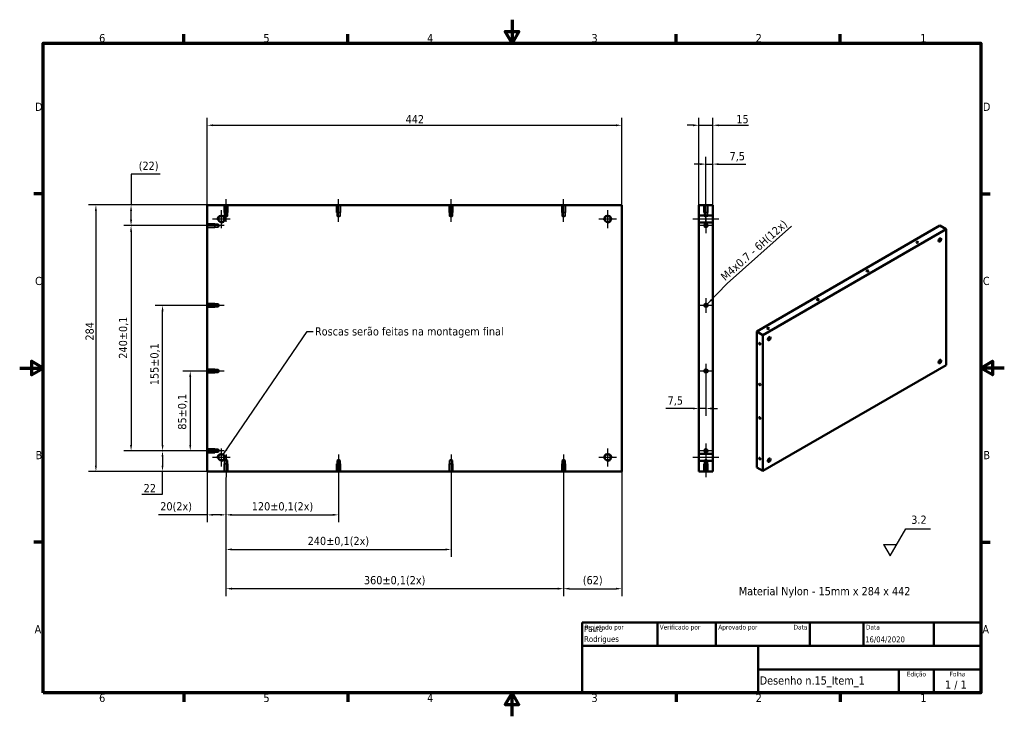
# Model space of a CAD drawing. Header units: millimetres. Extents: x 0 to 1050, y 0 to 743.
import ezdxf
from ezdxf.enums import TextEntityAlignment as Align

# ---------------------------------------------------------------- set-up
doc = ezdxf.new("R2010")
doc.units = ezdxf.units.MM
doc.header["$LTSCALE"] = 2.5
for name, color, linetype, lineweight in [('Borda (ISO)', 7, 'Continuous', 70), ('Dimensão (ISO)', 7, 'Continuous', 25), ('Estreito visível (ISO)', 7, 'Continuous', 35), ('Linha de centro (ISO)', 7, 'Continuous', 25), ('Marca de centro (ISO)', 7, 'Continuous', 25), ('Oculto (ISO)', 7, 'Continuous', 35), ('Símbolo (ISO)', 7, 'Continuous', 25), ('Título (ISO)', 7, 'Continuous', 50), ('Visível (ISO)', 7, 'Continuous', 50)]:
    doc.layers.add(name, color=color, linetype=linetype, lineweight=lineweight)
doc.styles.add('Estilo de texto13', font='tahoma.ttf')
doc.styles.add('Estilo de texto14', font='tahoma.ttf')
doc.styles.add('Texto da nota (ISO)', font='tahoma.ttf')
doc.dimstyles.new('Padrão (ISO)', dxfattribs={"dimscale": 2.5, "dimtxt": 3.5, "dimasz": 2.5, "dimexe": 3.175, "dimexo": 0, "dimgap": 0.762, "dimtad": 1, "dimrnd": 1e-08, "dimzin": 0, "dimtxsty": 'Texto da nota (ISO)', "dimcen": 0.09, "dimdle": 10, "dimclrd": 256, "dimclre": 256, "dimclrt": 256, "dimazin": 0, "dimtfac": 1.001486, "dimtmove": 0, "dimatfit": 3, "dimfxl": 1, "dimtolj": 1, "dimtzin": 0, "dimlwd": -1, "dimlwe": -1, "dimarcsym": 0})
doc.dimstyles.new('Padrão (ISO)$7', dxfattribs={"dimscale": 2.5, "dimtxt": 3.5, "dimasz": 2.5, "dimexe": 3.175, "dimexo": 0, "dimgap": 0.762, "dimtad": 1, "dimrnd": 1e-08, "dimzin": 0, "dimtxsty": 'Texto da nota (ISO)', "dimcen": 0.09, "dimdle": 10, "dimclrd": 256, "dimclre": 256, "dimclrt": 256, "dimazin": 0, "dimtfac": 1.001486, "dimtmove": 0, "dimatfit": 3, "dimfxl": 1, "dimtolj": 1, "dimtzin": 0, "dimlwd": -1, "dimlwe": -1, "dimarcsym": 0})
doc.dimstyles.new('Padrão - Método 1b (ISO)$7', dxfattribs={"dimscale": 2.5, "dimtxt": 3.5, "dimasz": 2.5, "dimexe": 3.175, "dimexo": 0, "dimgap": 0.762, "dimtad": 1, "dimtoh": 1, "dimrnd": 1e-08, "dimtxsty": 'Texto da nota (ISO)', "dimcen": 0.09, "dimdle": 10, "dimclrd": 256, "dimclre": 256, "dimclrt": 256, "dimazin": 2, "dimtfac": 1, "dimtmove": 0, "dimatfit": 3, "dimfxl": 1, "dimtolj": 1, "dimlwd": -1, "dimlwe": -1, "dimarcsym": 0})

# ---------------------------------------------------------------- blocks, each defined once
blk = doc.blocks.new('Bordas Borda padrão')
at = {"layer": 'Borda (ISO)'}
for p, q in [((70, 287), (70, 290.9)), ((140, 287), (140, 290.9)), ((280, 287), (280, 290.9)), ((350, 287), (350, 290.9)), ((10, 222.75), (6.1, 222.75)), ((410, 222.75), (413.9, 222.75)), ((10, 74.25), (6.1, 74.25)), ((410, 74.25), (413.9, 74.25)), ((70, 10), (70, 6.1)), ((140, 10), (140, 6.1)), ((280, 10), (280, 6.1)), ((350, 10), (350, 6.1))]:
    blk.add_line(p, q, dxfattribs=at)
at = {"layer": 'Borda (ISO)', "flags": 128}
for points in [[(210, 297), (210, 287), (207.11, 292), (212.89, 292), (210, 287)], [(10, 10), (10, 287), (410, 287), (410, 10), (10, 10)], [(0, 148.5), (10, 148.5), (5, 151.39), (5, 145.61), (10, 148.5)], [(420, 148.5), (410, 148.5), (415, 151.39), (415, 145.61), (410, 148.5)], [(210, 0), (210, 10), (207.11, 5), (212.89, 5), (210, 10)]]:
    blk.add_lwpolyline(points, dxfattribs=at)
at = {"layer": 'Borda (ISO)', "char_height": 3.5, "attachment_point": 7, "style": 'Texto da nota (ISO)'}
for s, insert in [('6', (33.88, 287.33)), ('5', (103.98, 287.33)), ('4', (173.78, 287.4)), ('3', (243.91, 287.33)), ('2', (313.94, 287.4)), ('1', (384.21, 287.4)), ('D', (6.57, 258.13)), ('D', (410.87, 258.13)), ('C', (6.56, 183.81)), ('C', (410.86, 183.81)), ('B', (6.78, 109.63)), ('B', (411.08, 109.63)), ('A', (6.36, 35.38)), ('A', (410.66, 35.38)), ('6', (33.88, 6.03)), ('5', (103.98, 6.03)), ('4', (173.78, 6.1)), ('3', (243.91, 6.03)), ('2', (313.94, 6.1)), ('1', (384.21, 6.1))]:
    blk.add_mtext(s, dxfattribs=dict(at, insert=insert))
blk = doc.blocks.new('Blocos de títulos ISO')
at = {"layer": 'Título (ISO)'}
for p, q in [((270.07, 130), (100.07, 130)), ((100.07, 130), (100.07, 100)), ((132.07, 120), (132.07, 130)), ((157.07, 120), (157.07, 130)), ((197.07, 120), (197.07, 130)), ((220.07, 120), (220.07, 130)), ((250.07, 120), (250.07, 130)), ((270.07, 100), (270.07, 130)), ((100.07, 120), (270.07, 120)), ((175.07, 120), (175.07, 100)), ((270.07, 110), (175.07, 110)), ((235.07, 100), (235.07, 110)), ((250.07, 100), (250.07, 110)), ((100.07, 100), (270.07, 100))]:
    blk.add_line(p, q, dxfattribs=at)
at = {"layer": 'Título (ISO)', "style": 'Estilo de texto14'}
for s, p in [('Projetado por', (101.07, 129)), ('Verificado por', (133.07, 129)), ('Aprovado por', (158.07, 129)), ('Data', (221.07, 129))]:
    blk.add_text(s, height=2, dxfattribs=at).set_placement(p, align=Align.TOP_LEFT)
blk.add_text('Data', height=2, dxfattribs=at).set_placement((196.07, 129), align=Align.TOP_RIGHT)
for s, p in [('Edição', (242.57, 109)), ('Folha', (260.07, 109))]:
    blk.add_text(s, height=2, dxfattribs=at).set_placement(p, align=Align.TOP_CENTER)
at = {"layer": 'Título (ISO)', "style": 'Texto da nota (ISO)'}
blk.add_text('1 / 1 ', height=3.5, dxfattribs=at).set_placement((260.07, 103.5), align=Align.MIDDLE_CENTER)
at = {"layer": 'Título (ISO)'}
for tag, p, height, style in [('AUTOR_001', (100.82, 125.99), 2.5, 'Estilo de texto13'), ('AUTOR_002', (100.82, 121.71), 2.5, 'Estilo de texto13'), ('DATA_DE_CRIAÇÃO_001', (220.69, 121.54), 2.5, 'Estilo de texto13'), ('NÚMERO_DA_PEÇA_001', (175.72, 103.52), 3.5, 'Texto da nota (ISO)')]:
    blk.add_attdef(tag, p, '', height=height, dxfattribs=dict(at, style=style))
at = {"layer": 'Título (ISO)', "style": 'Estilo de texto13'}
for tag, p in [('VERIFICADO_POR', (133.07, 121)), ('APROVADO_POR_ENG.', (158.07, 121))]:
    blk.add_attdef(tag, text='', height=2.5, dxfattribs=at).set_placement(p, align=Align.BOTTOM_LEFT)
blk.add_attdef('DATA_DE_APROVAÇÃO_DA_ENG.', text='', height=2.5, dxfattribs=at).set_placement((196.07, 121), align=Align.BOTTOM_RIGHT)
at = {"layer": 'Título (ISO)', "style": 'Texto da nota (ISO)'}
for tag, p in [('TÍTULO', (222.57, 115)), ('EMPRESA', (137.41, 109.96)), ('NÚMERO_DE_REVISÃO', (242.57, 103.5))]:
    blk.add_attdef(tag, text='', height=3.5, dxfattribs=at).set_placement(p, align=Align.MIDDLE_CENTER)
blk = doc.blocks.new('*D5')
at = {"layer": 'Defpoints', "color": 0, "transparency": 16777216}
for p in [(200, 545), (81.3, 261), (200, 261)]:
    blk.add_point(p, dxfattribs=at)
at = {"layer": 'Dimensão (ISO)', "transparency": 16777216}
for p, q in [((200, 545), (73.3, 545)), ((81.3, 538.7), (81.3, 267.2)), ((200, 261), (73.3, 261))]:
    blk.add_line(p, q, dxfattribs=at)
for points in [[(80.2, 538.7), (82.3, 538.7), (81.3, 545)], [(80.2, 267.2), (82.3, 267.2), (81.3, 261)]]:
    blk.add_solid(points, dxfattribs=at)
at = {"layer": 'Dimensão (ISO)', "transparency": 16777216, "insert": (70.2, 400.5), "char_height": 8.75, "attachment_point": 1, "rotation": 90, "style": 'Texto da nota (ISO)'}
blk.add_mtext('\\A1;284', dxfattribs=at)
blk = doc.blocks.new('*D6')
at = {"layer": 'Defpoints', "color": 0, "transparency": 16777216}
for p in [(642, 630), (200, 545), (642, 545)]:
    blk.add_point(p, dxfattribs=at)
at = {"layer": 'Dimensão (ISO)', "transparency": 16777216}
for p, q in [((200, 545), (200, 637.9)), ((642, 545), (642, 637.9)), ((206.3, 630), (635.8, 630))]:
    blk.add_line(p, q, dxfattribs=at)
for points in [[(206.3, 631), (206.3, 628.9), (200, 630)], [(635.8, 631), (635.8, 628.9), (642, 630)]]:
    blk.add_solid(points, dxfattribs=at)
at = {"layer": 'Dimensão (ISO)', "transparency": 16777216, "insert": (411.5, 640.8), "char_height": 8.75, "attachment_point": 1, "style": 'Texto da nota (ISO)'}
blk.add_mtext('\\A1;442', dxfattribs=at)
blk = doc.blocks.new('*D7')
at = {"layer": 'Defpoints', "color": 0, "transparency": 16777216}
for p in [(739.2, 630), (724.2, 545), (739.2, 545)]:
    blk.add_point(p, dxfattribs=at)
at = {"layer": 'Dimensão (ISO)', "transparency": 16777216}
for p, q in [((724.2, 545), (724.2, 637.9)), ((739.2, 545), (739.2, 637.9)), ((718, 630), (711.7, 630)), ((724.2, 630), (739.2, 630)), ((745.5, 630), (777.3, 630))]:
    blk.add_line(p, q, dxfattribs=at)
for points in [[(718, 631), (718, 628.9), (724.2, 630)], [(745.5, 631), (745.5, 628.9), (739.2, 630)]]:
    blk.add_solid(points, dxfattribs=at)
at = {"layer": 'Dimensão (ISO)', "transparency": 16777216, "insert": (764.2, 640.9), "char_height": 8.75, "attachment_point": 1, "style": 'Texto da nota (ISO)'}
blk.add_mtext('\\A1;15', dxfattribs=at)
blk = doc.blocks.new('Identificador de textura de superfície1')
at = {"layer": 'Símbolo (ISO)'}
for p, q in [((371.32, 68.35), (378.03, 79.97)), ((378.03, 79.97), (388.53, 79.97)), ((368.49, 73.25), (371.32, 68.35)), ((368.49, 73.25), (374.15, 73.25))]:
    blk.add_line(p, q, dxfattribs=at)
at = {"layer": 'Símbolo (ISO)', "insert": (380.3, 82), "char_height": 3.5, "attachment_point": 7, "style": 'Texto da nota (ISO)'}
blk.add_mtext('3.2', dxfattribs=at)
blk = doc.blocks.new('*D9')
at = {"layer": 'Defpoints', "color": 0, "transparency": 16777216}
for p in [(193.8, 283), (152.3, 261), (200, 261)]:
    blk.add_point(p, dxfattribs=at)
at = {"layer": 'Dimensão (ISO)', "transparency": 16777216}
for p, q in [((193.8, 283), (144.4, 283)), ((152.3, 276.7), (152.3, 267.2)), ((200, 261), (144.4, 261)), ((152.3, 236.8), (152.3, 261)), ((130.3, 236.8), (152.3, 236.8))]:
    blk.add_line(p, q, dxfattribs=at)
for points in [[(151.3, 276.7), (153.3, 276.7), (152.3, 283)], [(151.3, 267.2), (153.3, 267.2), (152.3, 261)]]:
    blk.add_solid(points, dxfattribs=at)
at = {"layer": 'Dimensão (ISO)', "transparency": 16777216, "insert": (132.2, 247.6), "char_height": 8.75, "attachment_point": 1, "style": 'Texto da nota (ISO)'}
blk.add_mtext('\\A1;22', dxfattribs=at)
blk = doc.blocks.new('*D10')
at = {"layer": 'Defpoints', "color": 0, "transparency": 16777216}
for p in [(193.8, 368), (181.9, 283), (193.8, 283)]:
    blk.add_point(p, dxfattribs=at)
at = {"layer": 'Dimensão (ISO)', "transparency": 16777216}
for p, q in [((193.8, 368), (173.9, 368)), ((181.9, 361.7), (181.9, 289.2)), ((193.8, 283), (173.9, 283))]:
    blk.add_line(p, q, dxfattribs=at)
for points in [[(180.8, 361.7), (182.9, 361.7), (181.9, 368)], [(180.8, 289.2), (182.9, 289.2), (181.9, 283)]]:
    blk.add_solid(points, dxfattribs=at)
at = {"layer": 'Dimensão (ISO)', "transparency": 16777216, "insert": (168.8, 305.5), "char_height": 8.75, "attachment_point": 1, "rotation": 90, "style": 'Texto da nota (ISO)'}
blk.add_mtext('\\A1;85{\\H8.763;±0,1}', dxfattribs=at)
blk = doc.blocks.new('*D11')
at = {"layer": 'Defpoints', "color": 0, "transparency": 16777216}
for p in [(152.4, 438), (193.8, 438), (193.8, 283)]:
    blk.add_point(p, dxfattribs=at)
at = {"layer": 'Dimensão (ISO)', "transparency": 16777216}
for p, q in [((193.8, 438), (144.4, 438)), ((152.4, 289.2), (152.4, 431.7)), ((193.8, 283), (144.4, 283))]:
    blk.add_line(p, q, dxfattribs=at)
for points in [[(151.3, 431.7), (153.4, 431.7), (152.4, 438)], [(151.3, 289.2), (153.4, 289.2), (152.4, 283)]]:
    blk.add_solid(points, dxfattribs=at)
at = {"layer": 'Dimensão (ISO)', "transparency": 16777216, "insert": (139.3, 352.9), "char_height": 8.75, "attachment_point": 1, "rotation": 90, "style": 'Texto da nota (ISO)'}
blk.add_mtext('\\A1;155{\\H8.763;±0,1}', dxfattribs=at)
blk = doc.blocks.new('*D12')
at = {"layer": 'Defpoints', "color": 0, "transparency": 16777216}
for p in [(193.8, 523), (118.8, 283), (193.8, 283)]:
    blk.add_point(p, dxfattribs=at)
at = {"layer": 'Dimensão (ISO)', "transparency": 16777216}
for p, q in [((193.8, 523), (110.9, 523)), ((118.8, 516.7), (118.8, 289.2)), ((193.8, 283), (110.9, 283))]:
    blk.add_line(p, q, dxfattribs=at)
for points in [[(117.7, 516.7), (119.8, 516.7), (118.8, 523)], [(117.7, 289.2), (119.8, 289.2), (118.8, 283)]]:
    blk.add_solid(points, dxfattribs=at)
at = {"layer": 'Dimensão (ISO)', "transparency": 16777216, "insert": (105.8, 381.2), "char_height": 8.75, "attachment_point": 1, "rotation": 90, "style": 'Texto da nota (ISO)'}
blk.add_mtext('\\A1;240{\\H8.763;±0,1}', dxfattribs=at)
blk = doc.blocks.new('*D13')
at = {"layer": 'Defpoints', "color": 0, "transparency": 16777216}
for p in [(118.8, 545), (200, 545), (193.8, 523)]:
    blk.add_point(p, dxfattribs=at)
at = {"layer": 'Dimensão (ISO)', "transparency": 16777216}
for p, q in [((149.9, 577.7), (118.8, 577.7)), ((118.8, 577.7), (118.8, 545)), ((200, 545), (110.9, 545)), ((118.8, 529.2), (118.8, 538.7)), ((193.8, 523), (110.9, 523))]:
    blk.add_line(p, q, dxfattribs=at)
for points in [[(117.7, 538.7), (119.8, 538.7), (118.8, 545)], [(117.7, 529.2), (119.8, 529.2), (118.8, 523)]]:
    blk.add_solid(points, dxfattribs=at)
at = {"layer": 'Dimensão (ISO)', "transparency": 16777216, "insert": (126.9, 591.2), "char_height": 8.75, "attachment_point": 1, "style": 'Texto da nota (ISO)'}
blk.add_mtext('\\A1;(22)', dxfattribs=at)
blk = doc.blocks.new('*D14')
at = {"layer": 'Defpoints', "color": 0, "transparency": 16777216}
for p in [(200, 261), (220, 254.7), (200, 214.7)]:
    blk.add_point(p, dxfattribs=at)
at = {"layer": 'Dimensão (ISO)', "transparency": 16777216}
for p, q in [((200, 261), (200, 206.8)), ((220, 254.7), (220, 206.8)), ((200, 214.7), (148, 214.7)), ((213.8, 214.7), (206.3, 214.7))]:
    blk.add_line(p, q, dxfattribs=at)
for points in [[(206.3, 215.8), (206.3, 213.7), (200, 214.7)], [(213.8, 215.8), (213.8, 213.7), (220, 214.7)]]:
    blk.add_solid(points, dxfattribs=at)
at = {"layer": 'Dimensão (ISO)', "transparency": 16777216, "insert": (149.9, 228.2), "char_height": 8.75, "attachment_point": 1, "style": 'Texto da nota (ISO)'}
blk.add_mtext('\\A1;\\fTahoma|b0|i0;\\H8.7500;20(2x)', dxfattribs=at)
blk = doc.blocks.new('*D15')
at = {"layer": 'Defpoints', "color": 0, "transparency": 16777216}
for p in [(220, 254.7), (340, 254.7), (340, 214.7)]:
    blk.add_point(p, dxfattribs=at)
at = {"layer": 'Dimensão (ISO)', "transparency": 16777216}
for p, q in [((220, 254.7), (220, 206.8)), ((340, 254.7), (340, 206.8)), ((226.3, 214.7), (333.8, 214.7))]:
    blk.add_line(p, q, dxfattribs=at)
for points in [[(226.3, 215.8), (226.3, 213.7), (220, 214.7)], [(333.8, 215.8), (333.8, 213.7), (340, 214.7)]]:
    blk.add_solid(points, dxfattribs=at)
at = {"layer": 'Dimensão (ISO)', "transparency": 16777216, "insert": (247.5, 228.2), "char_height": 8.75, "attachment_point": 1, "style": 'Texto da nota (ISO)'}
blk.add_mtext('\\A1;\\fTahoma|b0|i0;\\H8.7500;120{\\H8.763;±0,1}(2x)', dxfattribs=at)
blk = doc.blocks.new('*D16')
at = {"layer": 'Defpoints', "color": 0, "transparency": 16777216}
for p in [(220, 254.7), (460, 254.7), (460, 177.8)]:
    blk.add_point(p, dxfattribs=at)
at = {"layer": 'Dimensão (ISO)', "transparency": 16777216}
for p, q in [((220, 254.7), (220, 169.9)), ((460, 254.7), (460, 169.9)), ((226.3, 177.8), (453.8, 177.8))]:
    blk.add_line(p, q, dxfattribs=at)
for points in [[(226.3, 178.9), (226.3, 176.8), (220, 177.8)], [(453.8, 178.9), (453.8, 176.8), (460, 177.8)]]:
    blk.add_solid(points, dxfattribs=at)
at = {"layer": 'Dimensão (ISO)', "transparency": 16777216, "insert": (307.1, 191.3), "char_height": 8.75, "attachment_point": 1, "style": 'Texto da nota (ISO)'}
blk.add_mtext('\\A1;\\fTahoma|b0|i0;\\H8.7500;240{\\H8.763;±0,1}(2x)', dxfattribs=at)
blk = doc.blocks.new('*D17')
at = {"layer": 'Defpoints', "color": 0, "transparency": 16777216}
for p in [(220, 254.7), (580, 254.7), (220, 136)]:
    blk.add_point(p, dxfattribs=at)
at = {"layer": 'Dimensão (ISO)', "transparency": 16777216}
for p, q in [((220, 254.7), (220, 128.1)), ((580, 254.7), (580, 128.1)), ((573.8, 136), (226.3, 136))]:
    blk.add_line(p, q, dxfattribs=at)
for points in [[(226.3, 137.1), (226.3, 135), (220, 136)], [(573.8, 137.1), (573.8, 135), (580, 136)]]:
    blk.add_solid(points, dxfattribs=at)
at = {"layer": 'Dimensão (ISO)', "transparency": 16777216, "insert": (367.1, 149.5), "char_height": 8.75, "attachment_point": 1, "style": 'Texto da nota (ISO)'}
blk.add_mtext('\\A1;\\fTahoma|b0|i0;\\H8.7500;360{\\H8.763;±0,1}(2x)', dxfattribs=at)
blk = doc.blocks.new('*D18')
at = {"layer": 'Defpoints', "color": 0, "transparency": 16777216}
for p in [(580, 254.7), (642, 261), (642, 136)]:
    blk.add_point(p, dxfattribs=at)
at = {"layer": 'Dimensão (ISO)', "transparency": 16777216}
for p, q in [((580, 254.7), (580, 128.1)), ((642, 261), (642, 128.1)), ((586.3, 136), (635.8, 136))]:
    blk.add_line(p, q, dxfattribs=at)
for points in [[(586.3, 137.1), (586.3, 135), (580, 136)], [(635.8, 137.1), (635.8, 135), (642, 136)]]:
    blk.add_solid(points, dxfattribs=at)
at = {"layer": 'Dimensão (ISO)', "transparency": 16777216, "insert": (600.5, 149.5), "char_height": 8.75, "attachment_point": 1, "style": 'Texto da nota (ISO)'}
blk.add_mtext('\\A1;(62)', dxfattribs=at)
blk = doc.blocks.new('*D19')
at = {"layer": 'Defpoints', "color": 0, "transparency": 16777216}
for p in [(739.2, 588.6), (731.7, 551.2), (739.2, 545)]:
    blk.add_point(p, dxfattribs=at)
at = {"layer": 'Dimensão (ISO)', "transparency": 16777216}
for p, q in [((725.5, 588.6), (719.2, 588.6)), ((731.7, 551.2), (731.7, 596.5)), ((731.7, 588.6), (739.2, 588.6)), ((739.2, 545), (739.2, 596.5)), ((745.5, 588.6), (774.5, 588.6))]:
    blk.add_line(p, q, dxfattribs=at)
for points in [[(725.5, 589.6), (725.5, 587.5), (731.7, 588.6)], [(745.5, 589.6), (745.5, 587.5), (739.2, 588.6)]]:
    blk.add_solid(points, dxfattribs=at)
at = {"layer": 'Dimensão (ISO)', "transparency": 16777216, "insert": (757, 601.4), "char_height": 8.75, "attachment_point": 1, "style": 'Texto da nota (ISO)'}
blk.add_mtext('\\A1;7,5', dxfattribs=at)
blk = doc.blocks.new('*D20')
at = {"layer": 'Defpoints', "color": 0, "transparency": 16777216}
for p in [(731.7, 360.1), (724.2, 328.1), (724.2, 328.1)]:
    blk.add_point(p, dxfattribs=at)
at = {"layer": 'Dimensão (ISO)', "transparency": 16777216}
for p, q in [((731.7, 360.1), (731.7, 320.2)), ((718, 328.1), (689, 328.1)), ((731.7, 328.1), (724.2, 328.1)), ((738, 328.1), (744.2, 328.1))]:
    blk.add_line(p, q, dxfattribs=at)
for points in [[(718, 329.1), (718, 327.1), (724.2, 328.1)], [(738, 329.1), (738, 327.1), (731.7, 328.1)]]:
    blk.add_solid(points, dxfattribs=at)
at = {"layer": 'Dimensão (ISO)', "transparency": 16777216, "insert": (690.9, 340.9), "char_height": 8.75, "attachment_point": 1, "style": 'Texto da nota (ISO)'}
blk.add_mtext('\\A1;7,5', dxfattribs=at)

msp = doc.modelspace()

# ---------------------------------------------------------------- linework, layer by layer
at = {"layer": 'Estreito visível (ISO)'}
for centre, radius, start, end in [((215.01, 529.99), 4, 280, 190), ((627.01, 529.99), 4, 280, 190), ((731.74, 522.99), 2, 260, 170), ((731.74, 437.99), 2, 260, 170), ((731.74, 367.99), 2, 260, 170), ((731.74, 282.99), 2, 260, 170), ((215.01, 275.99), 4, 280, 190), ((627.01, 275.99), 4, 280, 190)]:
    msp.add_arc(centre, radius, start, end, dxfattribs=at)
at = {"layer": 'Linha de centro (ISO)', "linetype": 'Continuous'}
for p, q in [((220.01, 526.94), (220.01, 551.24)), ((340.01, 526.94), (340.01, 551.24)), ((460.01, 526.94), (460.01, 551.24)), ((580.01, 526.94), (580.01, 551.24)), ((731.74, 526.94), (731.74, 551.24)), ((745.49, 529.99), (717.99, 529.99)), ((218.06, 522.99), (193.76, 522.99)), ((218.06, 437.99), (193.76, 437.99)), ((218.06, 367.99), (193.76, 367.99)), ((218.06, 282.99), (193.76, 282.99)), ((220.01, 279.04), (220.01, 254.74)), ((340.01, 279.04), (340.01, 254.74)), ((460.01, 279.04), (460.01, 254.74)), ((580.01, 279.04), (580.01, 254.74)), ((745.49, 275.99), (717.99, 275.99)), ((731.74, 279.04), (731.74, 254.74))]:
    msp.add_line(p, q, dxfattribs=at)
at = {"layer": 'Marca de centro (ISO)', "linetype": 'Continuous'}
for p, q in [((215.01, 539.56), (215.01, 520.42)), ((627.01, 539.56), (627.01, 520.42)), ((224.58, 529.99), (205.44, 529.99)), ((636.58, 529.99), (617.44, 529.99)), ((731.74, 530.86), (731.74, 515.12)), ((739.62, 522.99), (723.87, 522.99)), ((731.74, 445.86), (731.74, 430.12)), ((739.62, 437.99), (723.87, 437.99)), ((739.62, 367.99), (723.87, 367.99)), ((731.74, 375.86), (731.74, 360.12)), ((215.01, 285.56), (215.01, 266.42)), ((627.01, 285.56), (627.01, 266.42)), ((731.74, 290.86), (731.74, 275.12)), ((224.58, 275.99), (205.44, 275.99)), ((636.58, 275.99), (617.44, 275.99)), ((739.62, 282.99), (723.87, 282.99))]:
    msp.add_line(p, q, dxfattribs=at)
at = {"layer": 'Oculto (ISO)'}
for p, q in [((218.01, 544.99), (218.01, 536.99)), ((218.01, 536.99), (222.01, 536.99)), ((218.39, 533.19), (218.39, 544.99)), ((221.63, 533.19), (221.63, 544.99)), ((222.01, 536.99), (222.01, 544.99)), ((338.01, 544.99), (338.01, 536.99)), ((338.01, 536.99), (342.01, 536.99)), ((338.39, 533.19), (338.39, 544.99)), ((341.63, 533.19), (341.63, 544.99)), ((342.01, 536.99), (342.01, 544.99)), ((458.01, 544.99), (458.01, 536.99)), ((458.01, 536.99), (462.01, 536.99)), ((458.39, 533.19), (458.39, 544.99)), ((461.63, 533.19), (461.63, 544.99)), ((462.01, 536.99), (462.01, 544.99)), ((578.01, 544.99), (578.01, 536.99)), ((578.01, 536.99), (582.01, 536.99)), ((578.39, 533.19), (578.39, 544.99)), ((581.63, 533.19), (581.63, 544.99)), ((582.01, 536.99), (582.01, 544.99)), ((729.74, 544.99), (729.74, 536.99)), ((729.74, 536.99), (733.74, 536.99)), ((730.12, 533.19), (730.12, 544.99)), ((733.37, 533.19), (733.37, 544.99)), ((733.74, 536.99), (733.74, 544.99)), ((221.63, 533.19), (218.39, 533.19)), ((220.01, 532.21), (218.39, 533.19)), ((220.01, 532.21), (221.63, 533.19)), ((341.63, 533.19), (338.39, 533.19)), ((340.01, 532.21), (338.39, 533.19)), ((340.01, 532.21), (341.63, 533.19)), ((461.63, 533.19), (458.39, 533.19)), ((460.01, 532.21), (458.39, 533.19)), ((460.01, 532.21), (461.63, 533.19)), ((581.63, 533.19), (578.39, 533.19)), ((580.01, 532.21), (578.39, 533.19)), ((580.01, 532.21), (581.63, 533.19)), ((739.24, 533.99), (724.24, 533.99)), ((739.24, 533.31), (724.24, 533.31)), ((739.24, 526.67), (724.24, 526.67)), ((724.24, 525.99), (739.24, 525.99)), ((733.37, 533.19), (730.12, 533.19)), ((731.74, 532.21), (730.12, 533.19)), ((731.74, 532.21), (733.37, 533.19)), ((208.01, 524.99), (200.01, 524.99)), ((211.81, 524.61), (200.01, 524.61)), ((211.81, 521.37), (200.01, 521.37)), ((200.01, 520.99), (208.01, 520.99)), ((208.01, 520.99), (208.01, 524.99)), ((211.81, 524.61), (211.81, 521.37)), ((212.78, 522.99), (211.81, 524.61)), ((212.78, 522.99), (211.81, 521.37)), ((208.01, 439.99), (200.01, 439.99)), ((211.81, 439.61), (200.01, 439.61)), ((211.81, 436.37), (200.01, 436.37)), ((200.01, 435.99), (208.01, 435.99)), ((208.01, 435.99), (208.01, 439.99)), ((211.81, 439.61), (211.81, 436.37)), ((212.78, 437.99), (211.81, 439.61)), ((212.78, 437.99), (211.81, 436.37)), ((208.01, 369.99), (200.01, 369.99)), ((211.81, 369.61), (200.01, 369.61)), ((208.01, 365.99), (208.01, 369.99)), ((211.81, 369.61), (211.81, 366.37)), ((212.78, 367.99), (211.81, 369.61)), ((212.78, 367.99), (211.81, 366.37)), ((211.81, 366.37), (200.01, 366.37)), ((200.01, 365.99), (208.01, 365.99)), ((208.01, 284.99), (200.01, 284.99)), ((211.81, 284.61), (200.01, 284.61)), ((208.01, 280.99), (208.01, 284.99)), ((211.81, 284.61), (211.81, 281.37)), ((212.78, 282.99), (211.81, 284.61)), ((211.81, 281.37), (200.01, 281.37)), ((200.01, 280.99), (208.01, 280.99)), ((212.78, 282.99), (211.81, 281.37)), ((220.01, 273.76), (218.39, 272.79)), ((220.01, 273.76), (221.63, 272.79)), ((340.01, 273.76), (338.39, 272.79)), ((340.01, 273.76), (341.63, 272.79)), ((460.01, 273.76), (458.39, 272.79)), ((460.01, 273.76), (461.63, 272.79)), ((580.01, 273.76), (578.39, 272.79)), ((580.01, 273.76), (581.63, 272.79)), ((739.24, 279.99), (724.24, 279.99)), ((739.24, 279.31), (724.24, 279.31)), ((731.74, 273.76), (730.12, 272.79)), ((731.74, 273.76), (733.37, 272.79)), ((218.01, 268.99), (218.01, 260.99)), ((222.01, 268.99), (218.01, 268.99)), ((218.39, 272.79), (221.63, 272.79)), ((218.39, 272.79), (218.39, 260.99)), ((221.63, 272.79), (221.63, 260.99)), ((222.01, 260.99), (222.01, 268.99)), ((338.01, 268.99), (338.01, 260.99)), ((342.01, 268.99), (338.01, 268.99)), ((338.39, 272.79), (341.63, 272.79)), ((338.39, 272.79), (338.39, 260.99)), ((341.63, 272.79), (341.63, 260.99)), ((342.01, 260.99), (342.01, 268.99)), ((458.01, 268.99), (458.01, 260.99)), ((462.01, 268.99), (458.01, 268.99)), ((458.39, 272.79), (461.63, 272.79)), ((458.39, 272.79), (458.39, 260.99)), ((461.63, 272.79), (461.63, 260.99)), ((462.01, 260.99), (462.01, 268.99)), ((578.01, 268.99), (578.01, 260.99)), ((582.01, 268.99), (578.01, 268.99)), ((578.39, 272.79), (581.63, 272.79)), ((578.39, 272.79), (578.39, 260.99)), ((581.63, 272.79), (581.63, 260.99)), ((582.01, 260.99), (582.01, 268.99)), ((739.24, 272.67), (724.24, 272.67)), ((724.24, 271.99), (739.24, 271.99)), ((729.74, 268.99), (729.74, 260.99)), ((733.74, 268.99), (729.74, 268.99)), ((730.12, 272.79), (733.37, 272.79)), ((730.12, 272.79), (730.12, 260.99)), ((733.37, 272.79), (733.37, 260.99)), ((733.74, 260.99), (733.74, 268.99))]:
    msp.add_line(p, q, dxfattribs=at)
at = {"layer": 'Visível (ISO)'}
for p, q in [((200.01, 260.99), (200.01, 544.99)), ((642.01, 544.99), (200.01, 544.99)), ((642.01, 544.99), (642.01, 260.99)), ((724.24, 544.99), (724.24, 260.99)), ((739.24, 544.99), (724.24, 544.99)), ((739.24, 260.99), (739.24, 544.99)), ((785.98, 410.24), (981.32, 523.02)), ((987.95, 519.19), (792.61, 406.41)), ((981.32, 523.02), (987.95, 519.19)), ((987.95, 519.19), (987.95, 374.26)), ((785.98, 410.24), (785.98, 265.31)), ((792.61, 406.41), (785.98, 410.24)), ((792.61, 261.48), (792.61, 406.41)), ((987.95, 374.26), (792.61, 261.48)), ((785.98, 265.31), (792.61, 261.48)), ((642.01, 260.99), (200.01, 260.99)), ((724.24, 260.99), (739.24, 260.99))]:
    msp.add_line(p, q, dxfattribs=at)
for centre, radius in [((215.01, 529.99), 3.32), ((627.01, 529.99), 3.32), ((731.74, 522.99), 1.62), ((731.74, 437.99), 1.62), ((731.74, 367.99), 1.62), ((731.74, 282.99), 1.62), ((215.01, 275.99), 3.32), ((627.01, 275.99), 3.32)]:
    msp.add_circle(centre, radius, dxfattribs=at)
for centre, major_axis in [((957.23, 505.28), (1.01, 0)), ((981.32, 507.71), (1.04, 1.8)), ((904.2, 474.66), (1.01, 0)), ((851.17, 444.05), (1.01, 0)), ((798.13, 413.43), (1.01, 0)), ((799.24, 402.58), (1.04, 1.8)), ((789.29, 397.1), (0.507, -0.877)), ((981.32, 378.09), (1.04, 1.8)), ((789.29, 353.72), (0.507, -0.877)), ((789.29, 318), (0.507, -0.877)), ((789.29, 274.62), (0.507, -0.877)), ((799.24, 272.96), (1.04, 1.8))]:
    msp.add_ellipse(centre, major_axis=major_axis, ratio=0.5773503, dxfattribs=at)

# ---------------------------------------------------------------- block references
at = {"xscale": 2.5, "yscale": 2.5, "zscale": 2.5}
msp.add_blockref('Bordas Borda padrão', (0, 0), dxfattribs=at)
msp.add_blockref('Blocos de títulos ISO', (349.82, -225), dxfattribs=at).add_auto_attribs({'NÚMERO_DA_PEÇA_001': 'Desenho n.15_Item_1', 'AUTOR_001': 'Paulo', 'DATA_DE_CRIAÇÃO_001': '16/04/2020', 'AUTOR_002': 'Rodrigues'})
at = {"layer": 'Símbolo (ISO)', "xscale": 2.5, "yscale": 2.5, "zscale": 2.5}
msp.add_blockref('Identificador de textura de superfície1', (0, 0), dxfattribs=at)

# ---------------------------------------------------------------- texts
at = {"layer": 'Símbolo (ISO)', "insert": (753.39, 462.44), "char_height": 8.75, "width": 94.3908, "attachment_point": 7, "rotation": 41.65854, "line_spacing_factor": 0.6125, "style": 'Texto da nota (ISO)'}
msp.add_mtext('{M4x0.7 - 6H(12x)}', dxfattribs=at)
at = {"layer": 'Símbolo (ISO)', "char_height": 8.75, "attachment_point": 1, "style": 'Texto da nota (ISO)'}
for s, insert, width in [('{\\fTahoma|b0|i0;Roscas serão feitas na montagem final}', (314.87, 414.68), 205.0648), ('{\\fTahoma|b0|i0;Material Nylon - 15mm x 284 x 442}', (766.87, 137.76), 187.4514)]:
    msp.add_mtext(s, dxfattribs=dict(at, insert=insert, width=width))

# ---------------------------------------------------------------- dimensions: what is measured, and where the dimension line sits
at = {"layer": 'Dimensão (ISO)'}
for base, p1, p2, override, picture, middle in [((642.01, 629.99), (200.01, 544.99), (642.01, 544.99), {"dimgap": 0.762, "dimdec": 0, "dimtol": 0, "dimlim": 0, "dimtp": 0, "dimtm": 0, "dimtdec": 2, "dimtofl": 0, "dimatfit": 1}, '*D6', (421.01, 629.99)), ((739.24, 588.59), (731.74, 551.24), (739.24, 544.99), {"dimgap": 0.762, "dimdec": 1, "dimtol": 0, "dimlim": 0, "dimtp": 0, "dimtm": 0, "dimtdec": 2, "dimtofl": 1, "dimatfit": 1}, '*D19', (764.79, 588.59))]:
    dim = msp.add_linear_dim(base=base, p1=p1, p2=p2, dimstyle='Padrão (ISO)', override=override, dxfattribs=at)
    dim.commit()
    dim.dimension.update_dxf_attribs({"geometry": picture, "text_midpoint": middle, "dimtype": 160})
for base, p1, p2, angle, override, picture, middle in [((739.24, 629.99), (724.24, 544.99), (739.24, 544.99), 180, {"dimgap": 0.762, "dimdec": 0, "dimtol": 0, "dimlim": 0, "dimtp": 0, "dimtm": 0, "dimtdec": 2, "dimtofl": 1, "dimatfit": 1}, '*D7', (769.82, 629.99)), ((81.28, 260.99), (200.01, 544.99), (200.01, 260.99), 90, {"dimgap": 0.762, "dimdec": 0, "dimtol": 0, "dimlim": 0, "dimtp": 0, "dimtm": 0, "dimtdec": 2, "dimtofl": 0, "dimatfit": 1}, '*D5', (81.28, 409.9)), ((118.79, 282.99), (193.76, 522.99), (193.76, 282.99), 90, {"dimgap": 0.762, "dimdec": 0, "dimtol": 1, "dimlim": 0, "dimtp": 0.1, "dimtm": 0.1, "dimtdec": 1, "dimtofl": 0, "dimatfit": 1}, '*D12', (118.79, 402.99)), ((152.35, 437.99), (193.76, 282.99), (193.76, 437.99), 90, {"dimgap": 0.762, "dimdec": 0, "dimtol": 1, "dimlim": 0, "dimtp": 0.1, "dimtm": 0.1, "dimtdec": 1, "dimtofl": 0, "dimatfit": 1}, '*D11', (152.35, 374.37)), ((181.87, 282.99), (193.76, 367.99), (193.76, 282.99), 90, {"dimgap": 0.762, "dimdec": 0, "dimtol": 1, "dimlim": 0, "dimtp": 0.1, "dimtm": 0.1, "dimtdec": 1, "dimtofl": 0, "dimatfit": 1}, '*D10', (181.87, 324.15)), ((724.24, 328.11), (731.74, 360.12), (724.24, 328.11), 180, {"dimgap": 0.762, "dimdec": 1, "dimse2": 1, "dimtol": 0, "dimlim": 0, "dimtp": 0, "dimtm": 0, "dimtdec": 2, "dimtofl": 1, "dimatfit": 1}, '*D20', (698.7, 328.11)), ((152.3, 260.99), (193.76, 282.99), (200.01, 260.99), 90, {"dimgap": 0.762, "dimtih": 1, "dimtoh": 1, "dimdec": 0, "dimtol": 0, "dimlim": 0, "dimtp": 0, "dimtm": 0, "dimtdec": 2, "dimtofl": 0, "dimtmove": 1, "dimatfit": 2}, '*D9', (151.69, 236.76))]:
    dim = msp.add_linear_dim(base=base, p1=p1, p2=p2, angle=angle, dimstyle='Padrão (ISO)', override=override, dxfattribs=at)
    dim.commit()
    dim.dimension.update_dxf_attribs({"geometry": picture, "text_midpoint": middle, "dimtype": 160})
for base, p1, p2, angle, text, override, picture, middle in [((118.79, 544.99), (193.76, 522.99), (200.01, 544.99), 90, '(<>)', {"dimgap": 0.762, "dimtih": 1, "dimtoh": 1, "dimdec": 0, "dimtol": 0, "dimlim": 0, "dimtp": 0, "dimtm": 0, "dimtdec": 2, "dimtofl": 0, "dimtmove": 1, "dimatfit": 2}, '*D13', (119.55, 577.72)), ((200.01, 214.74), (220.01, 254.74), (200.01, 260.99), 180, '\\fTahoma|b0|i0;\\H8.7500;<>(2x)', {"dimgap": 0.762, "dimdec": 0, "dimtol": 0, "dimlim": 0, "dimtp": 0, "dimtm": 0, "dimtdec": 2, "dimtofl": 0, "dimatfit": 2}, '*D14', (166.66, 214.74)), ((340.01, 214.74), (220.01, 254.74), (340.01, 254.74), 180, '\\fTahoma|b0|i0;\\H8.7500;<>(2x)', {"dimgap": 0.762, "dimdec": 0, "dimtol": 1, "dimlim": 0, "dimtp": 0.1, "dimtm": 0.1, "dimtdec": 1, "dimtofl": 0, "dimatfit": 1}, '*D15', (280.01, 214.74)), ((460.01, 177.82), (220.01, 254.74), (460.01, 254.74), 180, '\\fTahoma|b0|i0;\\H8.7500;<>(2x)', {"dimgap": 0.762, "dimdec": 0, "dimtol": 1, "dimlim": 0, "dimtp": 0.1, "dimtm": 0.1, "dimtdec": 1, "dimtofl": 0, "dimatfit": 1}, '*D16', (340.01, 177.82)), ((220.01, 136.04), (580.01, 254.74), (220.01, 254.74), 180, '\\fTahoma|b0|i0;\\H8.7500;<>(2x)', {"dimgap": 0.762, "dimdec": 0, "dimtol": 1, "dimlim": 0, "dimtp": 0.1, "dimtm": 0.1, "dimtdec": 1, "dimtofl": 0, "dimatfit": 1}, '*D17', (400.01, 136.04)), ((642.01, 136.04), (580.01, 254.74), (642.01, 260.99), 180, '(<>)', {"dimgap": 0.762, "dimdec": 0, "dimtol": 0, "dimlim": 0, "dimtp": 0, "dimtm": 0, "dimtdec": 2, "dimtofl": 0, "dimatfit": 1}, '*D18', (611.01, 136.04))]:
    dim = msp.add_linear_dim(base=base, p1=p1, p2=p2, angle=angle, text=text, dimstyle='Padrão (ISO)', override=override, dxfattribs=at)
    dim.commit()
    dim.dimension.update_dxf_attribs({"geometry": picture, "text_midpoint": middle, "dimtype": 160})

# ---------------------------------------------------------------- leaders
at = {"layer": 'Símbolo (ISO)', "annotation_type": 0, "has_hookline": 1, "hookline_direction": 0, "text_width": 91.97, "horizontal_direction": (0.747119, 0.66469, 0)}
msp.add_leader([(733.24, 439.32), (754.36, 461.35)], dimstyle='Padrão (ISO)$7', override={"dimgap": 0, "dimtad": 1}, dxfattribs=at)
at = {"layer": 'Símbolo (ISO)', "annotation_type": 0, "has_hookline": 1, "hookline_direction": 0, "text_width": 203.41}
msp.add_leader([(217.3, 279.27), (306.71, 410.31), (312.96, 410.31)], dimstyle='Padrão - Método 1b (ISO)$7', override={"dimtad": 0}, dxfattribs=at)

doc.saveas('drawing.dxf')
